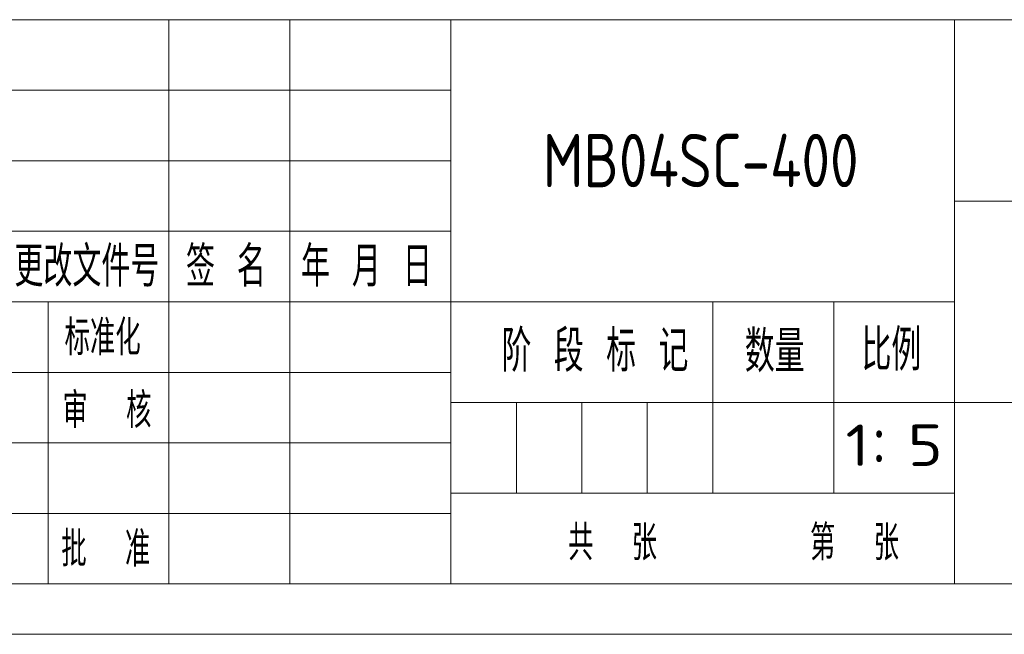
# Model space of a CAD drawing. Header units: millimetres. Extents: x 609 to 1177, y -109 to 470.
# Tile 2 of 60: x 732 to 923, y -109 to 10. Entities that reach past the tile are written whole.
import ezdxf
from ezdxf.enums import TextEntityAlignment as Align

# ---------------------------------------------------------------- set-up
doc = ezdxf.new("R2010")
doc.units = ezdxf.units.MM
for name, color, linetype, lineweight in [('1轮廓实线层', 7, 'Continuous', 18), ('2细线层', 4, 'Continuous', 13), ('6文字层', 3, 'Continuous', 13), ('L2', 6, 'Continuous', 13), ('图框层', 7, 'Continuous', 18)]:
    doc.layers.add(name, color=color, linetype=linetype, lineweight=lineweight)
doc.styles.add('PC_TEXTSTYLE', font='ISOCP.SHX', dxfattribs={"width": 0.707, "bigfont": 'GBCBIG.SHX'})
doc.styles.add('标准汉字', font='gbenor.shx', dxfattribs={"bigfont": 'gbcbig.shx'})

# ---------------------------------------------------------------- blocks, each defined once
blk = doc.blocks.new('ZwmFrameMain_A4^_^无分区图框^_^portrait')
at = {"layer": '1轮廓实线层'}
blk.add_line((0, 0), (180, 0), dxfattribs=at)
at = {"layer": '2细线层'}
blk.add_line((-25, -5), (185, -5), dxfattribs=at)

msp = doc.modelspace()

# ---------------------------------------------------------------- linework, layer by layer
at = {"layer": '1轮廓实线层'}
msp.add_line((659.97963, 9.96263), (1010.97963, 9.96263), dxfattribs=at)
at = {"layer": '2细线层', "color": 6, "linetype": 'Continuous'}
for p, q in [((761.37963, -99.23737), (761.37963, 9.96263)), ((761.37963, -44.63737), (761.37963, 9.96263)), ((784.77963, -99.23737), (784.77963, 9.96263)), ((815.97963, -99.23737), (815.97963, 9.96263)), ((913.47963, -99.23737), (913.47963, 9.96263)), ((659.97963, -3.68737), (815.97963, -3.68737)), ((659.97963, -17.33737), (815.97963, -17.33737)), ((913.47963, -25.13737), (1010.97963, -25.13737)), ((659.97963, -30.98737), (815.97963, -30.98737)), ((659.97963, -44.63737), (913.47963, -44.63737)), ((866.67963, -81.68737), (866.67963, -44.63737)), ((890.07963, -81.68737), (890.07963, -44.63737)), ((659.97963, -58.28737), (815.97963, -58.28737)), ((815.97963, -64.13737), (1010.97963, -64.13737)), ((828.65463, -81.68737), (828.65463, -64.13737)), ((841.32963, -81.68737), (841.32963, -64.13737)), ((854.00463, -81.68737), (854.00463, -64.13737)), ((659.97963, -71.93737), (815.97963, -71.93737)), ((815.97963, -81.68737), (913.47963, -81.68737)), ((659.97963, -85.58737), (815.97963, -85.58737))]:
    msp.add_line(p, q, dxfattribs=at)
at = {"layer": 'L2', "linetype": 'Continuous'}
msp.add_line((737.97963, -99.23737), (737.97963, -44.63737), dxfattribs=at)

# ---------------------------------------------------------------- block references
at = {"layer": '图框层', "xscale": 1.95, "yscale": 1.95, "zscale": 1.95}
msp.add_blockref('ZwmFrameMain_A4^_^无分区图框^_^portrait', (659.97963, -99.23737), dxfattribs=at)

# ---------------------------------------------------------------- texts
at = {"layer": '6文字层', "color": 6, "style": '标准汉字'}
for s, insert, char_height, width, attachment_point in [('更改文件号', (745.50627, -37.81526), 7.8, 57.135, 5), ('签 名', (772.41884, -37.81526), 7.8, 28.9714286, 5), ('年 月 日', (799.62236, -37.81526), 7.8, 46.7303571, 5), ('标准化', (748.55452, -51.56603), 6.825, 30.200625, 5), ('阶 段 标 记', (825.76789, -58.20256), 8.029412, 59.32875, 7), ('数量', (872.87579, -58.27855), 8.029412, 19.5365625, 7), ('比例', (895.47626, -57.98692), 8.029412, 18.3421875, 7), ('审  核', (749.38673, -65.63776), 6.825, 32.101875, 5), ('共  张        第  张', (838.66083, -94.71039), 6.825, 118.6453125, 7), ('批  准', (749.16091, -92.47866), 6.825, 32.3578125, 5)]:
    msp.add_mtext(s, dxfattribs=dict(at, insert=insert, char_height=char_height, width=width, attachment_point=attachment_point))
at = {"layer": '6文字层', "color": 4, "style": 'PC_TEXTSTYLE', "width": 0.795043, "flags": 8}
msp.add_attdef('MB04SC-400', text='产品名称或材料标记', height=10.323529, dxfattribs=at).set_placement((833.75006, -22.45086), (894.90355, -22.45086), align=Align.FIT)
at = {"layer": '6文字层', "color": 6, "style": 'PC_TEXTSTYLE', "width": 1.287735, "flags": 8}
msp.add_attdef('1：5', text='', height=8.02941, dxfattribs=at).set_placement((892.37375, -76.40798), (911.18551, -76.40798), align=Align.FIT)

doc.saveas('drawing.dxf')
